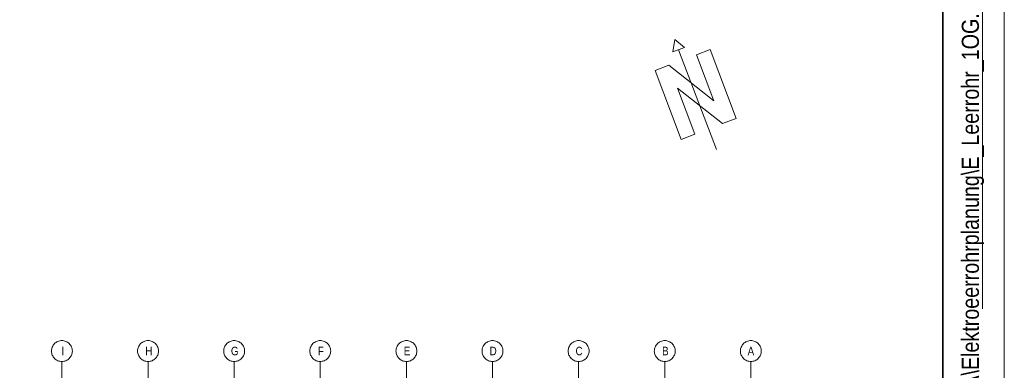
# Model space of a CAD drawing. Extents: x -620 to 300, y 62 to 1107.
# Tile 46 of 256: x 220 to 300, y 280 to 308. Entities that reach past the tile are written whole.
import ezdxf
from ezdxf.lldxf.tags import DXFTag

# ---------------------------------------------------------------- set-up
doc = ezdxf.new("R2010")
doc.units = 0
doc.layers.get('0').update_dxf_attribs({"lineweight": 35})
for name, color, linetype, lineweight in [('iwb_Plankopf Linie', 7, 'Continuous', 13), ('iwb_Plankopf Rahmen', 7, 'Continuous', 35), ('iwb_Plankopf Text', 7, 'Continuous', 18), ('PK_LP_Achsen', 7, 'STRICHPUNKT2', 5)]:
    doc.layers.add(name, color=color, linetype=linetype, lineweight=lineweight)
doc.layers.add('iwb_Plankopf_Nordpfeil_20-82 Grad', color=3, linetype='Continuous', lineweight=18, true_color=0x00ff00)
doc.layers.add('PK_LP_T04', color=5, linetype='Continuous', lineweight=9, true_color=0x0000ff)
doc.styles.get("Standard").update_dxf_attribs({"font": 'ARIALN.TTF'})
tags = doc.linetypes.add('STRICHPUNKT2', pattern=[12.7, 6.35, -3.175, 0, -3.175]).pattern_tags.tags
tags[10:11] = [DXFTag(74, 4), DXFTag(75, 0), DXFTag(340, '0'), DXFTag(46, 0.0), DXFTag(50, 0.0), DXFTag(44, 0.0), DXFTag(45, 0.0)]
tags[8:9] = [DXFTag(74, 4), DXFTag(75, 0), DXFTag(340, '0'), DXFTag(46, 0.0), DXFTag(50, 0.0), DXFTag(44, 0.0), DXFTag(45, 0.0)]
tags[6:7] = [DXFTag(74, 4), DXFTag(75, 0), DXFTag(340, '0'), DXFTag(46, 0.0), DXFTag(50, 0.0), DXFTag(44, 0.0), DXFTag(45, 0.0)]
tags[4:5] = [DXFTag(74, 4), DXFTag(75, 0), DXFTag(340, '0'), DXFTag(46, 0.0), DXFTag(50, 0.0), DXFTag(44, 0.0), DXFTag(45, 0.0)]

# ---------------------------------------------------------------- blocks, each defined once
blk = doc.blocks.new('Blockreferenz-A06G9FR58I')
at = {"layer": 'PK_LP_Achsen', "linetype": 'ByBlock', "ltscale": 0.13}
for p, q in [((222.772, 281.341), (222.784, 281.423)), ((222.784, 281.423), (222.804, 281.504)), ((222.804, 281.504), (222.832, 281.583)), ((222.832, 281.583), (222.868, 281.658)), ((222.868, 281.658), (222.911, 281.73)), ((222.911, 281.73), (222.961, 281.797)), ((222.961, 281.797), (223.017, 281.859)), ((223.017, 281.859), (223.078, 281.915)), ((223.078, 281.915), (223.145, 281.964)), ((223.145, 281.964), (223.217, 282.007)), ((223.217, 282.007), (223.292, 282.043)), ((223.292, 282.043), (223.371, 282.071)), ((223.371, 282.071), (223.452, 282.091)), ((223.452, 282.091), (223.534, 282.103)), ((223.534, 282.103), (223.618, 282.108)), ((223.618, 282.108), (223.701, 282.103)), ((223.701, 282.103), (223.784, 282.091)), ((223.784, 282.091), (223.864, 282.071)), ((223.864, 282.071), (223.943, 282.043)), ((223.943, 282.043), (224.018, 282.007)), ((224.018, 282.007), (224.09, 281.964)), ((224.09, 281.964), (224.157, 281.915)), ((224.157, 281.915), (224.219, 281.859)), ((224.219, 281.859), (224.275, 281.797)), ((224.275, 281.797), (224.324, 281.73)), ((224.324, 281.73), (224.367, 281.658)), ((224.367, 281.658), (224.403, 281.583)), ((224.403, 281.583), (224.431, 281.504)), ((224.431, 281.504), (224.451, 281.423)), ((224.451, 281.423), (224.464, 281.341)), ((229.784, 281.341), (229.797, 281.423)), ((229.797, 281.423), (229.817, 281.504)), ((229.817, 281.504), (229.845, 281.583)), ((229.845, 281.583), (229.881, 281.658)), ((229.881, 281.658), (229.923, 281.73)), ((229.923, 281.73), (229.973, 281.797)), ((229.973, 281.797), (230.029, 281.859)), ((230.029, 281.859), (230.091, 281.915)), ((230.091, 281.915), (230.158, 281.964)), ((230.158, 281.964), (230.23, 282.007)), ((230.23, 282.007), (230.305, 282.043)), ((230.305, 282.043), (230.383, 282.071)), ((230.383, 282.071), (230.464, 282.091)), ((230.464, 282.091), (230.547, 282.103)), ((230.547, 282.103), (230.63, 282.108)), ((230.63, 282.108), (230.714, 282.103)), ((230.714, 282.103), (230.796, 282.091)), ((230.796, 282.091), (230.877, 282.071)), ((230.877, 282.071), (230.955, 282.043)), ((230.955, 282.043), (231.031, 282.007)), ((231.031, 282.007), (231.102, 281.964)), ((231.102, 281.964), (231.169, 281.915)), ((231.169, 281.915), (231.231, 281.859)), ((231.231, 281.859), (231.287, 281.797)), ((231.287, 281.797), (231.337, 281.73)), ((231.337, 281.73), (231.38, 281.658)), ((231.38, 281.658), (231.415, 281.583)), ((231.415, 281.583), (231.444, 281.504)), ((231.444, 281.504), (231.464, 281.423)), ((231.464, 281.423), (231.476, 281.341)), ((236.797, 281.341), (236.809, 281.423)), ((236.809, 281.423), (236.829, 281.504)), ((236.829, 281.504), (236.857, 281.583)), ((236.857, 281.583), (236.893, 281.658)), ((236.893, 281.658), (236.936, 281.73)), ((236.936, 281.73), (236.986, 281.797)), ((236.986, 281.797), (237.042, 281.859)), ((237.042, 281.859), (237.103, 281.915)), ((237.103, 281.915), (237.17, 281.964)), ((237.17, 281.964), (237.242, 282.007)), ((237.242, 282.007), (237.317, 282.043)), ((237.317, 282.043), (237.396, 282.071)), ((237.396, 282.071), (237.477, 282.091)), ((237.477, 282.091), (237.559, 282.103)), ((237.559, 282.103), (237.643, 282.108)), ((237.643, 282.108), (237.726, 282.103)), ((237.726, 282.103), (237.809, 282.091)), ((237.809, 282.091), (237.889, 282.071)), ((237.889, 282.071), (237.968, 282.043)), ((237.968, 282.043), (238.043, 282.007)), ((238.043, 282.007), (238.115, 281.964)), ((238.115, 281.964), (238.182, 281.915)), ((238.182, 281.915), (238.244, 281.859)), ((238.244, 281.859), (238.3, 281.797)), ((238.3, 281.797), (238.349, 281.73)), ((238.349, 281.73), (238.392, 281.658)), ((238.392, 281.658), (238.428, 281.583)), ((238.428, 281.583), (238.456, 281.504)), ((238.456, 281.504), (238.476, 281.423)), ((238.476, 281.423), (238.489, 281.341)), ((243.809, 281.341), (243.822, 281.423)), ((243.822, 281.423), (243.842, 281.504)), ((243.842, 281.504), (243.87, 281.583)), ((243.87, 281.583), (243.906, 281.658)), ((243.906, 281.658), (243.948, 281.73)), ((243.948, 281.73), (243.998, 281.797)), ((243.998, 281.797), (244.054, 281.859)), ((244.054, 281.859), (244.116, 281.915)), ((244.116, 281.915), (244.183, 281.964)), ((244.183, 281.964), (244.255, 282.007)), ((244.255, 282.007), (244.33, 282.043)), ((244.33, 282.043), (244.408, 282.071)), ((244.408, 282.071), (244.489, 282.091)), ((244.489, 282.091), (244.572, 282.103)), ((244.572, 282.103), (244.655, 282.108)), ((244.655, 282.108), (244.739, 282.103)), ((244.739, 282.103), (244.821, 282.091)), ((244.821, 282.091), (244.902, 282.071)), ((244.902, 282.071), (244.98, 282.043)), ((244.98, 282.043), (245.056, 282.007)), ((245.056, 282.007), (245.127, 281.964)), ((245.127, 281.964), (245.194, 281.915)), ((245.194, 281.915), (245.256, 281.859)), ((245.256, 281.859), (245.312, 281.797)), ((245.312, 281.797), (245.362, 281.73)), ((245.362, 281.73), (245.405, 281.658)), ((245.405, 281.658), (245.44, 281.583)), ((245.44, 281.583), (245.469, 281.504)), ((245.469, 281.504), (245.489, 281.423)), ((245.489, 281.423), (245.501, 281.341)), ((250.822, 281.341), (250.834, 281.423)), ((250.834, 281.423), (250.854, 281.504)), ((250.854, 281.504), (250.882, 281.583)), ((250.882, 281.583), (250.918, 281.658)), ((250.918, 281.658), (250.961, 281.73)), ((250.961, 281.73), (251.011, 281.797)), ((251.011, 281.797), (251.067, 281.859)), ((251.067, 281.859), (251.128, 281.915)), ((251.128, 281.915), (251.195, 281.964)), ((251.195, 281.964), (251.267, 282.007)), ((251.267, 282.007), (251.342, 282.043)), ((251.342, 282.043), (251.421, 282.071)), ((251.421, 282.071), (251.502, 282.091)), ((251.502, 282.091), (251.584, 282.103)), ((251.584, 282.103), (251.668, 282.108)), ((251.668, 282.108), (251.751, 282.103)), ((251.751, 282.103), (251.834, 282.091)), ((251.834, 282.091), (251.914, 282.071)), ((251.914, 282.071), (251.993, 282.043)), ((251.993, 282.043), (252.068, 282.007)), ((252.068, 282.007), (252.14, 281.964)), ((252.14, 281.964), (252.207, 281.915)), ((252.207, 281.915), (252.269, 281.859)), ((252.269, 281.859), (252.325, 281.797)), ((252.325, 281.797), (252.374, 281.73)), ((252.374, 281.73), (252.417, 281.658)), ((252.417, 281.658), (252.453, 281.583)), ((252.453, 281.583), (252.481, 281.504)), ((252.481, 281.504), (252.501, 281.423)), ((252.501, 281.423), (252.514, 281.341)), ((257.834, 281.341), (257.847, 281.423)), ((257.847, 281.423), (257.867, 281.504)), ((257.867, 281.504), (257.895, 281.583)), ((257.895, 281.583), (257.931, 281.658)), ((257.931, 281.658), (257.973, 281.73)), ((257.973, 281.73), (258.023, 281.797)), ((258.023, 281.797), (258.079, 281.859)), ((258.079, 281.859), (258.141, 281.915)), ((258.141, 281.915), (258.208, 281.964)), ((258.208, 281.964), (258.28, 282.007)), ((258.28, 282.007), (258.355, 282.043)), ((258.355, 282.043), (258.433, 282.071)), ((258.433, 282.071), (258.514, 282.091)), ((258.514, 282.091), (258.597, 282.103)), ((258.597, 282.103), (258.68, 282.108)), ((258.68, 282.108), (258.764, 282.103)), ((258.764, 282.103), (258.846, 282.091)), ((258.846, 282.091), (258.927, 282.071)), ((258.927, 282.071), (259.005, 282.043)), ((259.005, 282.043), (259.081, 282.007)), ((259.081, 282.007), (259.152, 281.964)), ((259.152, 281.964), (259.219, 281.915)), ((259.219, 281.915), (259.281, 281.859)), ((259.281, 281.859), (259.337, 281.797)), ((259.337, 281.797), (259.387, 281.73)), ((259.387, 281.73), (259.43, 281.658)), ((259.43, 281.658), (259.465, 281.583)), ((259.465, 281.583), (259.494, 281.504)), ((259.494, 281.504), (259.514, 281.423)), ((259.514, 281.423), (259.526, 281.341)), ((264.847, 281.341), (264.859, 281.423)), ((264.859, 281.423), (264.879, 281.504)), ((264.879, 281.504), (264.907, 281.583)), ((264.907, 281.583), (264.943, 281.658)), ((264.943, 281.658), (264.986, 281.73)), ((264.986, 281.73), (265.036, 281.797)), ((265.036, 281.797), (265.092, 281.859)), ((265.092, 281.859), (265.153, 281.915)), ((265.153, 281.915), (265.22, 281.964)), ((265.22, 281.964), (265.292, 282.007)), ((265.292, 282.007), (265.367, 282.043)), ((265.367, 282.043), (265.446, 282.071)), ((265.446, 282.071), (265.527, 282.091)), ((265.527, 282.091), (265.609, 282.103)), ((265.609, 282.103), (265.693, 282.108)), ((265.693, 282.108), (265.776, 282.103)), ((265.776, 282.103), (265.859, 282.091)), ((265.859, 282.091), (265.939, 282.071)), ((265.939, 282.071), (266.018, 282.043)), ((266.018, 282.043), (266.093, 282.007)), ((266.093, 282.007), (266.165, 281.964)), ((266.165, 281.964), (266.232, 281.915)), ((266.232, 281.915), (266.294, 281.859)), ((266.294, 281.859), (266.35, 281.797)), ((266.35, 281.797), (266.399, 281.73)), ((266.399, 281.73), (266.442, 281.658)), ((266.442, 281.658), (266.478, 281.583)), ((266.478, 281.583), (266.506, 281.504)), ((266.506, 281.504), (266.526, 281.423)), ((266.526, 281.423), (266.539, 281.341)), ((271.859, 281.341), (271.872, 281.423)), ((271.872, 281.423), (271.892, 281.504)), ((271.892, 281.504), (271.92, 281.583)), ((271.92, 281.583), (271.956, 281.658)), ((271.956, 281.658), (271.998, 281.73)), ((271.998, 281.73), (272.048, 281.797)), ((272.048, 281.797), (272.104, 281.859)), ((272.104, 281.859), (272.166, 281.915)), ((272.166, 281.915), (272.233, 281.964)), ((272.233, 281.964), (272.305, 282.007)), ((272.305, 282.007), (272.38, 282.043)), ((272.38, 282.043), (272.458, 282.071)), ((272.458, 282.071), (272.539, 282.091)), ((272.539, 282.091), (272.622, 282.103)), ((272.622, 282.103), (272.705, 282.108)), ((272.705, 282.108), (272.789, 282.103)), ((272.789, 282.103), (272.871, 282.091)), ((272.871, 282.091), (272.952, 282.071)), ((272.952, 282.071), (273.03, 282.043)), ((273.03, 282.043), (273.106, 282.007)), ((273.106, 282.007), (273.177, 281.964)), ((273.177, 281.964), (273.244, 281.915)), ((273.244, 281.915), (273.306, 281.859)), ((273.306, 281.859), (273.362, 281.797)), ((273.362, 281.797), (273.412, 281.73)), ((273.412, 281.73), (273.455, 281.658)), ((273.455, 281.658), (273.49, 281.583)), ((273.49, 281.583), (273.519, 281.504)), ((273.519, 281.504), (273.539, 281.423)), ((273.539, 281.423), (273.551, 281.341)), ((278.872, 281.341), (278.884, 281.423)), ((278.884, 281.423), (278.904, 281.504)), ((278.904, 281.504), (278.932, 281.583)), ((278.932, 281.583), (278.968, 281.658)), ((278.968, 281.658), (279.011, 281.73)), ((279.011, 281.73), (279.061, 281.797)), ((279.061, 281.797), (279.117, 281.859)), ((279.117, 281.859), (279.178, 281.915)), ((279.178, 281.915), (279.245, 281.964)), ((279.245, 281.964), (279.317, 282.007)), ((279.317, 282.007), (279.392, 282.043)), ((279.392, 282.043), (279.471, 282.071)), ((279.471, 282.071), (279.552, 282.091)), ((279.552, 282.091), (279.634, 282.103)), ((279.634, 282.103), (279.718, 282.108)), ((279.718, 282.108), (279.801, 282.103)), ((279.801, 282.103), (279.884, 282.091)), ((279.884, 282.091), (279.964, 282.071)), ((279.964, 282.071), (280.043, 282.043)), ((280.043, 282.043), (280.118, 282.007)), ((280.118, 282.007), (280.19, 281.964)), ((280.19, 281.964), (280.257, 281.915)), ((280.257, 281.915), (280.319, 281.859)), ((280.319, 281.859), (280.375, 281.797)), ((280.375, 281.797), (280.424, 281.73)), ((280.424, 281.73), (280.467, 281.658)), ((280.467, 281.658), (280.503, 281.583)), ((280.503, 281.583), (280.531, 281.504)), ((280.531, 281.504), (280.551, 281.423)), ((280.551, 281.423), (280.564, 281.341)), ((222.768, 281.258), (222.772, 281.341)), ((222.772, 281.174), (222.768, 281.258)), ((222.784, 281.092), (222.772, 281.174)), ((222.804, 281.011), (222.784, 281.092)), ((222.832, 280.932), (222.804, 281.011)), ((222.868, 280.857), (222.832, 280.932)), ((222.911, 280.785), (222.868, 280.857)), ((222.961, 280.718), (222.911, 280.785)), ((223.017, 280.656), (222.961, 280.718)), ((223.078, 280.6), (223.017, 280.656)), ((224.219, 280.656), (224.157, 280.6)), ((224.275, 280.718), (224.219, 280.656)), ((224.324, 280.785), (224.275, 280.718)), ((224.367, 280.857), (224.324, 280.785)), ((224.403, 280.932), (224.367, 280.857)), ((224.431, 281.011), (224.403, 280.932)), ((224.451, 281.092), (224.431, 281.011)), ((224.464, 281.174), (224.451, 281.092)), ((224.464, 281.341), (224.468, 281.258)), ((224.468, 281.258), (224.464, 281.174)), ((229.78, 281.258), (229.784, 281.341)), ((229.784, 281.174), (229.78, 281.258)), ((229.797, 281.092), (229.784, 281.174)), ((229.817, 281.011), (229.797, 281.092)), ((229.845, 280.932), (229.817, 281.011)), ((229.881, 280.857), (229.845, 280.932)), ((229.923, 280.785), (229.881, 280.857)), ((229.973, 280.718), (229.923, 280.785)), ((230.029, 280.656), (229.973, 280.718)), ((230.091, 280.6), (230.029, 280.656)), ((231.231, 280.656), (231.169, 280.6)), ((231.287, 280.718), (231.231, 280.656)), ((231.337, 280.785), (231.287, 280.718)), ((231.38, 280.857), (231.337, 280.785)), ((231.415, 280.932), (231.38, 280.857)), ((231.444, 281.011), (231.415, 280.932)), ((231.464, 281.092), (231.444, 281.011)), ((231.476, 281.174), (231.464, 281.092)), ((231.476, 281.341), (231.48, 281.258)), ((231.48, 281.258), (231.476, 281.174)), ((236.793, 281.258), (236.797, 281.341)), ((236.797, 281.174), (236.793, 281.258)), ((236.809, 281.092), (236.797, 281.174)), ((236.829, 281.011), (236.809, 281.092)), ((236.857, 280.932), (236.829, 281.011)), ((236.893, 280.857), (236.857, 280.932)), ((236.936, 280.785), (236.893, 280.857)), ((236.986, 280.718), (236.936, 280.785)), ((237.042, 280.656), (236.986, 280.718)), ((237.103, 280.6), (237.042, 280.656)), ((238.244, 280.656), (238.182, 280.6)), ((238.3, 280.718), (238.244, 280.656)), ((238.349, 280.785), (238.3, 280.718)), ((238.392, 280.857), (238.349, 280.785)), ((238.428, 280.932), (238.392, 280.857)), ((238.456, 281.011), (238.428, 280.932)), ((238.476, 281.092), (238.456, 281.011)), ((238.489, 281.174), (238.476, 281.092)), ((238.489, 281.341), (238.493, 281.258)), ((238.493, 281.258), (238.489, 281.174)), ((243.805, 281.258), (243.809, 281.341)), ((243.809, 281.174), (243.805, 281.258)), ((243.822, 281.092), (243.809, 281.174)), ((243.842, 281.011), (243.822, 281.092)), ((243.87, 280.932), (243.842, 281.011)), ((243.906, 280.857), (243.87, 280.932)), ((243.948, 280.785), (243.906, 280.857)), ((243.998, 280.718), (243.948, 280.785)), ((244.054, 280.656), (243.998, 280.718)), ((244.116, 280.6), (244.054, 280.656)), ((245.256, 280.656), (245.194, 280.6)), ((245.312, 280.718), (245.256, 280.656)), ((245.362, 280.785), (245.312, 280.718)), ((245.405, 280.857), (245.362, 280.785)), ((245.44, 280.932), (245.405, 280.857)), ((245.469, 281.011), (245.44, 280.932)), ((245.489, 281.092), (245.469, 281.011)), ((245.501, 281.174), (245.489, 281.092)), ((245.501, 281.341), (245.505, 281.258)), ((245.505, 281.258), (245.501, 281.174)), ((250.818, 281.258), (250.822, 281.341)), ((250.822, 281.174), (250.818, 281.258)), ((250.834, 281.092), (250.822, 281.174)), ((250.854, 281.011), (250.834, 281.092)), ((250.882, 280.932), (250.854, 281.011)), ((250.918, 280.857), (250.882, 280.932)), ((250.961, 280.785), (250.918, 280.857)), ((251.011, 280.718), (250.961, 280.785)), ((251.067, 280.656), (251.011, 280.718)), ((251.128, 280.6), (251.067, 280.656)), ((252.269, 280.656), (252.207, 280.6)), ((252.325, 280.718), (252.269, 280.656)), ((252.374, 280.785), (252.325, 280.718)), ((252.417, 280.857), (252.374, 280.785)), ((252.453, 280.932), (252.417, 280.857)), ((252.481, 281.011), (252.453, 280.932)), ((252.501, 281.092), (252.481, 281.011)), ((252.514, 281.174), (252.501, 281.092)), ((252.514, 281.341), (252.518, 281.258)), ((252.518, 281.258), (252.514, 281.174)), ((257.83, 281.258), (257.834, 281.341)), ((257.834, 281.174), (257.83, 281.258)), ((257.847, 281.092), (257.834, 281.174)), ((257.867, 281.011), (257.847, 281.092)), ((257.895, 280.932), (257.867, 281.011)), ((257.931, 280.857), (257.895, 280.932)), ((257.973, 280.785), (257.931, 280.857)), ((258.023, 280.718), (257.973, 280.785)), ((258.079, 280.656), (258.023, 280.718)), ((258.141, 280.6), (258.079, 280.656)), ((259.281, 280.656), (259.219, 280.6)), ((259.337, 280.718), (259.281, 280.656)), ((259.387, 280.785), (259.337, 280.718)), ((259.43, 280.857), (259.387, 280.785)), ((259.465, 280.932), (259.43, 280.857)), ((259.494, 281.011), (259.465, 280.932)), ((259.514, 281.092), (259.494, 281.011)), ((259.526, 281.174), (259.514, 281.092)), ((259.526, 281.341), (259.53, 281.258)), ((259.53, 281.258), (259.526, 281.174)), ((264.843, 281.258), (264.847, 281.341)), ((264.847, 281.174), (264.843, 281.258)), ((264.859, 281.092), (264.847, 281.174)), ((264.879, 281.011), (264.859, 281.092)), ((264.907, 280.932), (264.879, 281.011)), ((264.943, 280.857), (264.907, 280.932)), ((264.986, 280.785), (264.943, 280.857)), ((265.036, 280.718), (264.986, 280.785)), ((265.092, 280.656), (265.036, 280.718)), ((265.153, 280.6), (265.092, 280.656)), ((266.294, 280.656), (266.232, 280.6)), ((266.35, 280.718), (266.294, 280.656)), ((266.399, 280.785), (266.35, 280.718)), ((266.442, 280.857), (266.399, 280.785)), ((266.478, 280.932), (266.442, 280.857)), ((266.506, 281.011), (266.478, 280.932)), ((266.526, 281.092), (266.506, 281.011)), ((266.539, 281.174), (266.526, 281.092)), ((266.539, 281.341), (266.543, 281.258)), ((266.543, 281.258), (266.539, 281.174)), ((271.855, 281.258), (271.859, 281.341)), ((271.859, 281.174), (271.855, 281.258)), ((271.872, 281.092), (271.859, 281.174)), ((271.892, 281.011), (271.872, 281.092)), ((271.92, 280.932), (271.892, 281.011)), ((271.956, 280.857), (271.92, 280.932)), ((271.998, 280.785), (271.956, 280.857)), ((272.048, 280.718), (271.998, 280.785)), ((272.104, 280.656), (272.048, 280.718)), ((272.166, 280.6), (272.104, 280.656)), ((273.306, 280.656), (273.244, 280.6)), ((273.362, 280.718), (273.306, 280.656)), ((273.412, 280.785), (273.362, 280.718)), ((273.455, 280.857), (273.412, 280.785)), ((273.49, 280.932), (273.455, 280.857)), ((273.519, 281.011), (273.49, 280.932)), ((273.539, 281.092), (273.519, 281.011)), ((273.551, 281.174), (273.539, 281.092)), ((273.551, 281.341), (273.555, 281.258)), ((273.555, 281.258), (273.551, 281.174)), ((278.868, 281.258), (278.872, 281.341)), ((278.872, 281.174), (278.868, 281.258)), ((278.884, 281.092), (278.872, 281.174)), ((278.904, 281.011), (278.884, 281.092)), ((278.932, 280.932), (278.904, 281.011)), ((278.968, 280.857), (278.932, 280.932)), ((279.011, 280.785), (278.968, 280.857)), ((279.061, 280.718), (279.011, 280.785)), ((279.117, 280.656), (279.061, 280.718)), ((279.178, 280.6), (279.117, 280.656)), ((280.319, 280.656), (280.257, 280.6)), ((280.375, 280.718), (280.319, 280.656)), ((280.424, 280.785), (280.375, 280.718)), ((280.467, 280.857), (280.424, 280.785)), ((280.503, 280.932), (280.467, 280.857)), ((280.531, 281.011), (280.503, 280.932)), ((280.551, 281.092), (280.531, 281.011)), ((280.564, 281.174), (280.551, 281.092)), ((280.564, 281.341), (280.568, 281.258)), ((280.568, 281.258), (280.564, 281.174)), ((223.145, 280.551), (223.078, 280.6)), ((223.217, 280.508), (223.145, 280.551)), ((223.292, 280.472), (223.217, 280.508)), ((223.371, 280.444), (223.292, 280.472)), ((223.452, 280.424), (223.371, 280.444)), ((223.534, 280.412), (223.452, 280.424)), ((223.618, 280.408), (223.534, 280.412)), ((223.701, 280.412), (223.618, 280.408)), ((223.784, 280.424), (223.701, 280.412)), ((223.864, 280.444), (223.784, 280.424)), ((223.943, 280.472), (223.864, 280.444)), ((224.018, 280.508), (223.943, 280.472)), ((224.09, 280.551), (224.018, 280.508)), ((224.157, 280.6), (224.09, 280.551)), ((230.158, 280.551), (230.091, 280.6)), ((230.23, 280.508), (230.158, 280.551)), ((230.305, 280.472), (230.23, 280.508)), ((230.383, 280.444), (230.305, 280.472)), ((230.464, 280.424), (230.383, 280.444)), ((230.547, 280.412), (230.464, 280.424)), ((230.63, 280.408), (230.547, 280.412)), ((230.714, 280.412), (230.63, 280.408)), ((230.796, 280.424), (230.714, 280.412)), ((230.877, 280.444), (230.796, 280.424)), ((230.955, 280.472), (230.877, 280.444)), ((231.031, 280.508), (230.955, 280.472)), ((231.102, 280.551), (231.031, 280.508)), ((231.169, 280.6), (231.102, 280.551)), ((237.17, 280.551), (237.103, 280.6)), ((237.242, 280.508), (237.17, 280.551)), ((237.317, 280.472), (237.242, 280.508)), ((237.396, 280.444), (237.317, 280.472)), ((237.477, 280.424), (237.396, 280.444)), ((237.559, 280.412), (237.477, 280.424)), ((237.643, 280.408), (237.559, 280.412)), ((237.726, 280.412), (237.643, 280.408)), ((237.809, 280.424), (237.726, 280.412)), ((237.889, 280.444), (237.809, 280.424)), ((237.968, 280.472), (237.889, 280.444)), ((238.043, 280.508), (237.968, 280.472)), ((238.115, 280.551), (238.043, 280.508)), ((238.182, 280.6), (238.115, 280.551)), ((244.183, 280.551), (244.116, 280.6)), ((244.255, 280.508), (244.183, 280.551)), ((244.33, 280.472), (244.255, 280.508)), ((244.408, 280.444), (244.33, 280.472)), ((244.489, 280.424), (244.408, 280.444)), ((244.572, 280.412), (244.489, 280.424)), ((244.655, 280.408), (244.572, 280.412)), ((244.739, 280.412), (244.655, 280.408)), ((244.821, 280.424), (244.739, 280.412)), ((244.902, 280.444), (244.821, 280.424)), ((244.98, 280.472), (244.902, 280.444)), ((245.056, 280.508), (244.98, 280.472)), ((245.127, 280.551), (245.056, 280.508)), ((245.194, 280.6), (245.127, 280.551)), ((251.195, 280.551), (251.128, 280.6)), ((251.267, 280.508), (251.195, 280.551)), ((251.342, 280.472), (251.267, 280.508)), ((251.421, 280.444), (251.342, 280.472)), ((251.502, 280.424), (251.421, 280.444)), ((251.584, 280.412), (251.502, 280.424)), ((251.668, 280.408), (251.584, 280.412)), ((251.751, 280.412), (251.668, 280.408)), ((251.834, 280.424), (251.751, 280.412)), ((251.914, 280.444), (251.834, 280.424)), ((251.993, 280.472), (251.914, 280.444)), ((252.068, 280.508), (251.993, 280.472)), ((252.14, 280.551), (252.068, 280.508)), ((252.207, 280.6), (252.14, 280.551)), ((258.208, 280.551), (258.141, 280.6)), ((258.28, 280.508), (258.208, 280.551)), ((258.355, 280.472), (258.28, 280.508)), ((258.433, 280.444), (258.355, 280.472)), ((258.514, 280.424), (258.433, 280.444)), ((258.597, 280.412), (258.514, 280.424)), ((258.68, 280.408), (258.597, 280.412)), ((258.764, 280.412), (258.68, 280.408)), ((258.846, 280.424), (258.764, 280.412)), ((258.927, 280.444), (258.846, 280.424)), ((259.005, 280.472), (258.927, 280.444)), ((259.081, 280.508), (259.005, 280.472)), ((259.152, 280.551), (259.081, 280.508)), ((259.219, 280.6), (259.152, 280.551)), ((265.22, 280.551), (265.153, 280.6)), ((265.292, 280.508), (265.22, 280.551)), ((265.367, 280.472), (265.292, 280.508)), ((265.446, 280.444), (265.367, 280.472)), ((265.527, 280.424), (265.446, 280.444)), ((265.609, 280.412), (265.527, 280.424)), ((265.693, 280.408), (265.609, 280.412)), ((265.776, 280.412), (265.693, 280.408)), ((265.859, 280.424), (265.776, 280.412)), ((265.939, 280.444), (265.859, 280.424)), ((266.018, 280.472), (265.939, 280.444)), ((266.093, 280.508), (266.018, 280.472)), ((266.165, 280.551), (266.093, 280.508)), ((266.232, 280.6), (266.165, 280.551)), ((272.233, 280.551), (272.166, 280.6)), ((272.305, 280.508), (272.233, 280.551)), ((272.38, 280.472), (272.305, 280.508)), ((272.458, 280.444), (272.38, 280.472)), ((272.539, 280.424), (272.458, 280.444)), ((272.622, 280.412), (272.539, 280.424)), ((272.705, 280.408), (272.622, 280.412)), ((272.789, 280.412), (272.705, 280.408)), ((272.871, 280.424), (272.789, 280.412)), ((272.952, 280.444), (272.871, 280.424)), ((273.03, 280.472), (272.952, 280.444)), ((273.106, 280.508), (273.03, 280.472)), ((273.177, 280.551), (273.106, 280.508)), ((273.244, 280.6), (273.177, 280.551)), ((279.245, 280.551), (279.178, 280.6)), ((279.317, 280.508), (279.245, 280.551)), ((279.392, 280.472), (279.317, 280.508)), ((279.471, 280.444), (279.392, 280.472)), ((279.552, 280.424), (279.471, 280.444)), ((279.634, 280.412), (279.552, 280.424)), ((279.718, 280.408), (279.634, 280.412)), ((279.801, 280.412), (279.718, 280.408)), ((279.884, 280.424), (279.801, 280.412)), ((279.964, 280.444), (279.884, 280.424)), ((280.043, 280.472), (279.964, 280.444)), ((280.118, 280.508), (280.043, 280.472)), ((280.19, 280.551), (280.118, 280.508)), ((280.257, 280.6), (280.19, 280.551))]:
    blk.add_line(p, q, dxfattribs=at)
at = {"layer": 'PK_LP_Achsen', "linetype": 'STRICHPUNKT2', "ltscale": 0.13}
for p, q in [((223.618, 280.408), (223.618, 239.291)), ((230.63, 280.408), (230.63, 239.291)), ((237.643, 280.408), (237.643, 239.291)), ((244.655, 280.408), (244.655, 239.291)), ((251.668, 280.408), (251.668, 239.291)), ((258.68, 280.408), (258.68, 239.291)), ((265.693, 280.408), (265.693, 239.291)), ((272.705, 280.408), (272.705, 239.291)), ((279.718, 280.408), (279.718, 239.291))]:
    blk.add_line(p, q, dxfattribs=at)
at = {"layer": 'PK_LP_Achsen', "linetype": 'ByBlock', "ltscale": 0.13, "char_height": 0.69538, "attachment_point": 1}
for s, insert in [('{\\fArial Narrow;I}', (223.58, 281.605)), ('{\\fArial Narrow;H}', (230.407, 281.605)), ('{\\fArial Narrow;G}', (237.379, 281.605)), ('{\\fArial Narrow;F}', (244.463, 281.605)), ('{\\fArial Narrow;E}', (251.455, 281.605)), ('{\\fArial Narrow;D}', (258.445, 281.605)), ('{\\fArial Narrow;C}', (265.441, 281.605)), ('{\\fArial Narrow;B}', (272.49, 281.605)), ('{\\fArial Narrow;A}', (279.451, 281.605))]:
    blk.add_mtext(s, dxfattribs=dict(at, insert=insert))
blk = doc.blocks.new('Blockreferenz-A06G9FR78I')
at = {"color": 0, "lineweight": -2}
for p, q in [((273.514, 306.639), (273.349, 305.614)), ((273.514, 306.639), (274.32, 305.983)), ((273.349, 305.614), (274.32, 305.983)), ((273.834, 305.798), (276.927, 297.666)), ((276.397, 305.81), (275.276, 305.384)), ((275.276, 305.384), (276.397, 305.81)), ((278.53, 300.202), (276.397, 305.81)), ((276.698, 301.645), (275.276, 305.384)), ((273.032, 304.53), (271.911, 304.104)), ((271.911, 304.104), (274.043, 298.496)), ((273.032, 304.53), (276.698, 301.645)), ((275.165, 298.922), (273.743, 302.661)), ((277.408, 299.775), (273.743, 302.661)), ((278.53, 300.202), (277.408, 299.775)), ((277.408, 299.775), (278.53, 300.202)), ((274.043, 298.496), (275.165, 298.922))]:
    blk.add_line(p, q, dxfattribs=at)

msp = doc.modelspace()

# ---------------------------------------------------------------- linework, layer by layer
at = {"layer": 'iwb_Plankopf Linie', "ltscale": 0.13}
msp.add_line((295.353, 67.433), (295.353, 359.433), dxfattribs=at)
at = {"layer": 'iwb_Plankopf Rahmen', "ltscale": 0.35}
msp.add_line((295.353, 359.433), (295.353, 67.433), dxfattribs=at)
at = {"layer": 'iwb_Plankopf Rahmen', "color": 8, "lineweight": 13, "ltscale": 0.13, "true_color": 0x808080}
msp.add_lwpolyline([(300.353, 62.433), (-619.647, 62.433), (-619.647, 1107.433), (300.353, 1107.433), (300.353, 62.433)], close=True, dxfattribs=at)
at = {"layer": 'iwb_Plankopf Rahmen', "ltscale": 0.35}
msp.add_lwpolyline([(-599.647, 67.433), (-599.647, 1102.433), (295.353, 1102.433), (295.353, 67.433), (-599.647, 67.433)], close=True, dxfattribs=at)

# ---------------------------------------------------------------- block references
at = {"layer": 'iwb_Plankopf_Nordpfeil_20-82 Grad', "ltscale": 0.18}
msp.add_blockref('Blockreferenz-A06G9FR78I', (0, 0), dxfattribs=at)
at = {"layer": 'PK_LP_T04', "ltscale": 0.13}
msp.add_blockref('Blockreferenz-A06G9FR58I', (0, 0), dxfattribs=at)

# ---------------------------------------------------------------- texts
at = {"layer": 'iwb_Plankopf Text', "ltscale": 0.18, "insert": (296.886, 74.512), "char_height": 1.4, "attachment_point": 1, "rotation": 90, "line_spacing_factor": 1.002}
msp.add_mtext('{\\fArial Narrow;\\\\srvnovamd01\\Nova_MD\\TGA\\60202 Pro Potsdam\\04 NB GES Krampnitz\\09 NOVA\\60202-04_AP_NB GES Krampnitz\\TGA\\Elektro\\Leerrohrplanung\\E_Leerrohr_1OG.n4m007KRA_ELT_5_LR_01_004_P_A}', dxfattribs=at)

doc.saveas('drawing.dxf')
